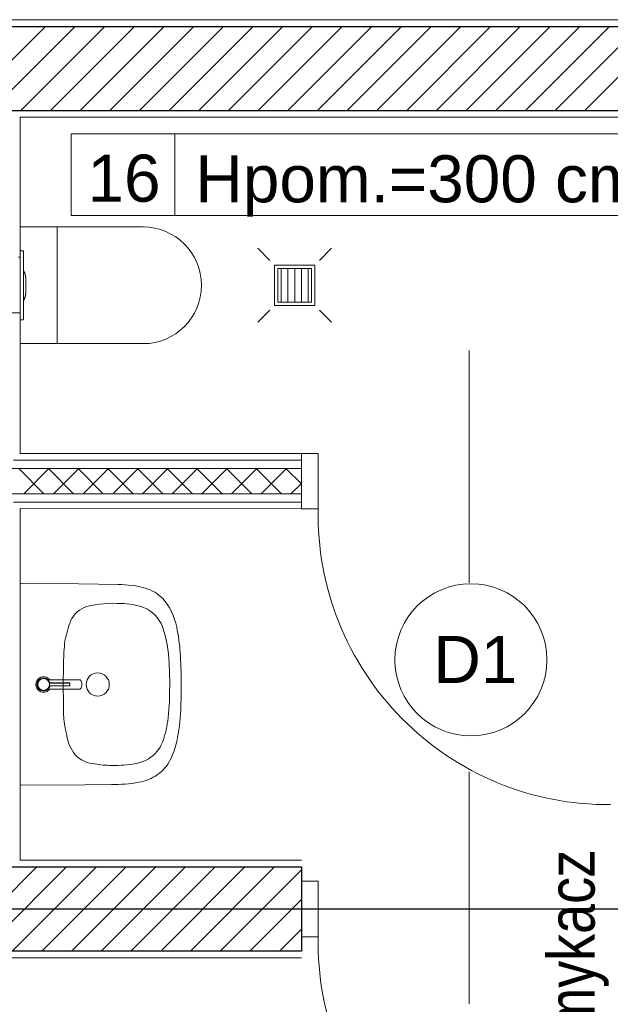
# Model space of a CAD drawing. Header units: metres. Extents: x -10951 to 10441, y -17253 to 1447.
# Tile 38 of 54: x -8548 to -8372, y -14333 to -14040. Entities that reach past the tile are written whole.
import ezdxf
from ezdxf.enums import TextEntityAlignment as Align

# ---------------------------------------------------------------- set-up
doc = ezdxf.new("R2010")
doc.units = ezdxf.units.M
doc.header["$MEASUREMENT"] = 0
doc.linetypes.add('ACAD_ISO02W100', pattern=[15, 12, -3])
doc.linetypes.add('DASHDOT', pattern=[25.4, 12.7, -6.35, 0, -6.35])
doc.layers.get('0').update_dxf_attribs({"color": 8})
for name, color, linetype, lineweight in [('#elektryczne', 8, 'Continuous', 20), ('A_DRZWI', 8, 'Continuous', 5), ('A_HACZE', 8, 'Continuous', 5), ('A_OSIE', 8, 'Continuous', 13), ('A_OZACZENIE DRZWI', 8, 'Continuous', 13), ('A_OZNACZENIA OKIEN', 8, 'Continuous', 13), ('A_PROJEKTOWANE ŚCIANY MUROWANE NOŚNE', 8, 'Continuous', 30), ('A_SCIANY DZIALOWE GK', 8, 'Continuous', 5), ('A_TABELKI POM.', 8, 'Continuous', 20), ('A_TYNK', 8, 'Continuous', 5), ('A_WYMIARY WEWNETRZNE', 8, 'Continuous', 18), ('A_WYPOSAZENIE', 8, 'Continuous', 5), ('A_WYPOSAŻENIE SANITARNE', 8, 'Continuous', 5), ('EB_UZIEMIENIE', 1, 'ACAD_ISO02W100', 30)]:
    doc.layers.add(name, color=color, linetype=linetype, lineweight=lineweight)
doc.layers.add('A_PPOŻ', color=8, linetype='Continuous')
doc.styles.add('ARIAL', font='arial.ttf')
doc.styles.add('GENERATED_STYLE_2', font='ARIALN.TTF')
doc.styles.add('m1_romans', font='romans.shx', dxfattribs={"width": 0.8})

# ---------------------------------------------------------------- blocks, each defined once
blk = doc.blocks.new('podkład')
at = {"color": 8, "linetype": 'Continuous'}
for p, q in [((12101.26, -1309.37), (12101.57, -1308.91)), ((12101.57, -1308.91), (12101.98, -1308.55)), ((12101.71, -1309.26), (12102.01, -1308.96)), ((12101.72, -1309.27), (12102.02, -1308.98)), ((12101.98, -1308.55), (12102.47, -1308.29)), ((12102.01, -1308.96), (12102.36, -1308.74)), ((12102.02, -1308.98), (12102.37, -1308.76)), ((12102.36, -1308.74), (12102.76, -1308.6)), ((12102.37, -1308.76), (12102.76, -1308.63)), ((12102.47, -1308.29), (12103.01, -1308.16)), ((12102.76, -1308.6), (12103.18, -1308.55)), ((12102.76, -1308.63), (12103.18, -1308.58)), ((12103.01, -1308.16), (12103.56, -1308.16)), ((12103.06, -1308.55), (12103.52, -1308.55)), ((12103.18, -1308.55), (12103.57, -1308.6)), ((12103.18, -1308.58), (12103.56, -1308.62)), ((12103.52, -1308.55), (12103.96, -1308.66)), ((12103.56, -1308.16), (12104.1, -1308.29)), ((12103.56, -1308.62), (12103.97, -1308.76)), ((12103.57, -1308.6), (12103.98, -1308.74)), ((12103.96, -1308.66), (12104.37, -1308.87)), ((12103.97, -1308.76), (12104.34, -1309.02)), ((12103.98, -1308.74), (12104.35, -1308.99)), ((12103.98, -1308.74), (12104.35, -1308.98)), ((12103.98, -1308.74), (12104.35, -1308.99)), ((12103.98, -1308.74), (12104.35, -1309)), ((12103.98, -1308.74), (12104.35, -1309.01)), ((12103.98, -1308.74), (12104.35, -1308.98)), ((12104.1, -1308.29), (12104.59, -1308.55)), ((12104.34, -1309.02), (12104.64, -1309.31)), ((12104.35, -1308.99), (12104.66, -1309.28)), ((12104.35, -1309.01), (12104.66, -1309.29)), ((12104.37, -1308.87), (12104.71, -1309.17)), ((12104.37, -1308.87), (12104.47, -1308.95)), ((12104.37, -1308.87), (12104.54, -1309)), ((12104.47, -1308.95), (12104.55, -1308.99)), ((12104.55, -1308.99), (12104.62, -1309.02)), ((12104.59, -1308.55), (12105, -1308.91)), ((12104.62, -1309.02), (12104.71, -1309.03)), ((12104.71, -1309.03), (12104.83, -1309.03)), ((12104.83, -1309.03), (12113.89, -1309.03)), ((12105, -1308.91), (12105.09, -1309.03)), ((12113.89, -1309.03), (12113.99, -1309.03)), ((12113.99, -1309.03), (12114.17, -1309.08)), ((12100.99, -1310.43), (12101.06, -1309.88)), ((12101.06, -1310.98), (12100.99, -1310.43)), ((12101.06, -1309.88), (12101.26, -1309.37)), ((12101.26, -1311.5), (12101.06, -1310.98)), ((12101.57, -1311.95), (12101.26, -1311.5)), ((12101.29, -1310.43), (12101.34, -1310.01)), ((12101.34, -1310.84), (12101.29, -1310.43)), ((12101.32, -1310.43), (12101.36, -1310.01)), ((12101.36, -1310.84), (12101.32, -1310.43)), ((12101.34, -1310.01), (12101.48, -1309.61)), ((12101.48, -1311.24), (12101.34, -1310.84)), ((12101.36, -1310.01), (12101.5, -1309.62)), ((12101.5, -1311.23), (12101.36, -1310.84)), ((12101.48, -1309.61), (12101.71, -1309.26)), ((12101.71, -1311.59), (12101.48, -1311.24)), ((12101.5, -1309.62), (12101.72, -1309.27)), ((12101.72, -1311.58), (12101.5, -1311.23)), ((12101.98, -1312.32), (12101.57, -1311.95)), ((12102.01, -1311.89), (12101.71, -1311.59)), ((12102.02, -1311.87), (12101.72, -1311.58)), ((12102.36, -1312.11), (12102.01, -1311.89)), ((12102.37, -1312.09), (12102.02, -1311.87)), ((12104.37, -1312), (12103.96, -1312.21)), ((12104.34, -1311.83), (12103.97, -1312.09)), ((12104.35, -1311.84), (12103.98, -1312.11)), ((12104.35, -1311.85), (12103.98, -1312.11)), ((12104.35, -1311.86), (12103.98, -1312.11)), ((12104.35, -1311.87), (12103.98, -1312.11)), ((12104.35, -1311.88), (12103.98, -1312.11)), ((12104.64, -1311.54), (12104.34, -1311.83)), ((12104.66, -1311.56), (12104.35, -1311.84)), ((12104.66, -1311.57), (12104.35, -1311.87)), ((12104.71, -1311.69), (12104.37, -1312)), ((12104.54, -1311.86), (12104.37, -1312)), ((12104.47, -1311.91), (12104.37, -1312)), ((12104.55, -1311.87), (12104.47, -1311.91)), ((12104.62, -1311.84), (12104.55, -1311.87)), ((12105, -1311.95), (12104.59, -1312.32)), ((12104.71, -1311.83), (12104.62, -1311.84)), ((12104.64, -1309.31), (12104.86, -1309.69)), ((12104.86, -1311.16), (12104.64, -1311.54)), ((12104.66, -1309.28), (12104.88, -1309.68)), ((12104.66, -1309.29), (12104.88, -1309.68)), ((12104.66, -1309.29), (12104.88, -1309.68)), ((12104.88, -1311.17), (12104.66, -1311.56)), ((12104.88, -1311.17), (12104.66, -1311.57)), ((12104.88, -1311.17), (12104.66, -1311.56)), ((12104.97, -1309.55), (12104.71, -1309.17)), ((12104.71, -1311.69), (12104.97, -1311.31)), ((12104.83, -1311.83), (12104.71, -1311.83)), ((12113.89, -1311.83), (12104.83, -1311.83)), ((12104.86, -1309.69), (12104.91, -1309.81)), ((12104.91, -1311.05), (12104.86, -1311.16)), ((12104.93, -1309.79), (12104.88, -1309.68)), ((12104.88, -1309.68), (12104.94, -1309.78)), ((12104.88, -1309.68), (12104.93, -1309.79)), ((12104.88, -1309.68), (12104.93, -1309.79)), ((12104.88, -1311.17), (12104.93, -1311.06)), ((12104.93, -1311.06), (12104.88, -1311.17)), ((12104.93, -1311.06), (12104.88, -1311.17)), ((12104.94, -1311.07), (12104.88, -1311.17)), ((12104.91, -1309.81), (12104.98, -1309.91)), ((12104.98, -1310.94), (12104.91, -1311.05)), ((12104.93, -1309.79), (12104.99, -1309.9)), ((12104.99, -1310.96), (12104.93, -1311.06)), ((12104.94, -1309.5), (12104.95, -1309.51)), ((12104.94, -1309.78), (12104.99, -1309.89)), ((12104.99, -1310.97), (12104.94, -1311.07)), ((12104.95, -1311.36), (12104.94, -1311.36)), ((12104.95, -1309.51), (12104.97, -1309.55)), ((12104.97, -1311.32), (12104.95, -1311.36)), ((12104.97, -1309.55), (12105.1, -1309.87)), ((12104.97, -1309.55), (12105.09, -1309.83)), ((12105.1, -1311), (12104.97, -1311.31)), ((12105.09, -1311.04), (12104.97, -1311.32)), ((12104.98, -1309.91), (12105.07, -1309.99)), ((12105.07, -1310.87), (12104.98, -1310.94)), ((12104.99, -1309.89), (12105.08, -1309.96)), ((12104.99, -1309.9), (12105.08, -1309.96)), ((12105.08, -1310.89), (12104.99, -1310.97)), ((12105.08, -1310.89), (12104.99, -1310.96)), ((12105.09, -1311.83), (12105, -1311.95)), ((12105.07, -1309.99), (12105.19, -1310)), ((12105.19, -1310.85), (12105.07, -1310.87)), ((12105.08, -1309.96), (12105.19, -1309.98)), ((12105.08, -1309.96), (12105.19, -1309.98)), ((12105.19, -1310.87), (12105.08, -1310.89)), ((12105.08, -1310.89), (12105.19, -1310.87)), ((12105.09, -1309.83), (12105.1, -1309.86)), ((12105.1, -1311), (12105.09, -1311.04)), ((12105.19, -1309.98), (12105.31, -1309.98)), ((12105.19, -1309.98), (12105.31, -1309.98)), ((12105.31, -1310), (12105.19, -1310)), ((12105.19, -1310.85), (12105.31, -1310.85)), ((12105.31, -1310.88), (12105.19, -1310.87)), ((12105.31, -1310.87), (12105.19, -1310.87)), ((12105.31, -1309.98), (12105.85, -1309.98)), ((12105.31, -1309.98), (12105.85, -1309.98)), ((12105.31, -1310), (12105.85, -1310)), ((12105.85, -1310.85), (12105.31, -1310.85)), ((12105.85, -1310.87), (12105.31, -1310.88)), ((12105.85, -1310.87), (12105.31, -1310.87)), ((12105.85, -1309.98), (12111, -1309.98)), ((12105.85, -1309.98), (12111, -1309.98)), ((12111, -1310), (12105.85, -1310)), ((12105.85, -1310.85), (12111, -1310.85)), ((12111, -1310.87), (12105.85, -1310.87)), ((12111, -1310.87), (12105.85, -1310.87)), ((12111, -1309.98), (12111.03, -1309.98)), ((12111, -1310), (12111.02, -1310)), ((12111.02, -1310.85), (12111, -1310.85)), ((12111.03, -1310.87), (12111, -1310.87)), ((12111.02, -1310), (12111.03, -1310.01)), ((12111.03, -1310.84), (12111.02, -1310.85)), ((12111.03, -1309.98), (12111.05, -1309.99)), ((12111.03, -1310.01), (12111.05, -1310.02)), ((12111.05, -1310.83), (12111.03, -1310.84)), ((12111.05, -1310.86), (12111.03, -1310.87)), ((12111.05, -1309.99), (12111.07, -1310.02)), ((12111.05, -1310.03), (12111.05, -1310.02)), ((12111.05, -1310.03), (12111.05, -1310.15)), ((12111.05, -1310.15), (12111.05, -1310.29)), ((12111.05, -1310.29), (12111.05, -1310.43)), ((12111.05, -1310.43), (12111.05, -1310.56)), ((12111.05, -1310.56), (12111.05, -1310.7)), ((12111.05, -1310.7), (12111.05, -1310.82)), ((12111.05, -1310.83), (12111.05, -1310.82)), ((12111.07, -1310.84), (12111.05, -1310.86)), ((12111.07, -1310.02), (12111.07, -1310.15)), ((12111.07, -1310.02), (12111.07, -1310.02)), ((12111.07, -1310.15), (12111.07, -1310.29)), ((12111.07, -1310.29), (12111.07, -1310.43)), ((12111.07, -1310.43), (12111.07, -1310.56)), ((12111.07, -1310.56), (12111.07, -1310.7)), ((12111.07, -1310.7), (12111.07, -1310.83)), ((12111.07, -1310.83), (12111.07, -1310.84)), ((12113.99, -1311.83), (12113.89, -1311.83)), ((12114.17, -1311.78), (12113.99, -1311.83)), ((12114.17, -1309.08), (12114.34, -1309.22)), ((12114.34, -1311.64), (12114.17, -1311.78)), ((12114.34, -1309.22), (12114.49, -1309.44)), ((12114.49, -1311.42), (12114.34, -1311.64)), ((12114.49, -1309.44), (12114.6, -1309.73)), ((12114.6, -1311.13), (12114.49, -1311.42)), ((12114.6, -1309.73), (12114.67, -1310.07)), ((12114.67, -1310.79), (12114.6, -1311.13)), ((12114.67, -1310.07), (12114.69, -1310.43)), ((12114.69, -1310.43), (12114.67, -1310.79)), ((12102.47, -1312.58), (12101.98, -1312.32)), ((12102.76, -1312.25), (12102.36, -1312.11)), ((12102.76, -1312.23), (12102.37, -1312.09)), ((12103.01, -1312.71), (12102.47, -1312.58)), ((12103.06, -1312.32), (12102.61, -1312.21)), ((12103.18, -1312.28), (12102.76, -1312.23)), ((12103.18, -1312.3), (12102.76, -1312.25)), ((12103.56, -1312.71), (12103.01, -1312.71)), ((12103.52, -1312.32), (12103.06, -1312.32)), ((12103.56, -1312.23), (12103.18, -1312.28)), ((12103.57, -1312.25), (12103.18, -1312.3)), ((12103.96, -1312.21), (12103.52, -1312.32)), ((12103.97, -1312.09), (12103.56, -1312.23)), ((12104.1, -1312.58), (12103.56, -1312.71)), ((12103.98, -1312.11), (12103.57, -1312.25)), ((12104.59, -1312.32), (12104.1, -1312.58))]:
    blk.add_line(p, q, dxfattribs=at)
at = {"layer": 'A_DRZWI', "color": 8, "ltscale": 2}
for points in [[(12180.03, -1241.7), (12185.03, -1241.7), (12185.03, -1258.2), (12180.03, -1258.2)], [(12180.03, -1368.95), (12185.03, -1368.95), (12185.03, -1385.45), (12180.03, -1385.45)]]:
    blk.add_lwpolyline(points, close=True, dxfattribs=at)
for centre in [(12271.33, -1259.85), (12271.33, -1387.11)]:
    blk.add_arc(centre, 86.32, 178.9011, 270.4638, dxfattribs=at)
at = {"layer": 'A_HACZE', "color": 8, "linetype": 'Continuous'}
for p, q in [((12103.81, -1114.7), (12078.81, -1139.7)), ((12112.64, -1114.7), (12087.64, -1139.7)), ((12121.48, -1114.7), (12096.48, -1139.7)), ((12130.32, -1114.7), (12105.32, -1139.7)), ((12139.16, -1114.7), (12114.16, -1139.7)), ((12148, -1114.7), (12123, -1139.7)), ((12156.84, -1114.7), (12131.84, -1139.7)), ((12165.68, -1114.7), (12140.68, -1139.7)), ((12174.52, -1114.7), (12149.52, -1139.7)), ((12183.35, -1114.7), (12158.35, -1139.7)), ((12192.19, -1114.7), (12167.19, -1139.7)), ((12201.03, -1114.7), (12176.03, -1139.7)), ((12209.87, -1114.7), (12184.87, -1139.7)), ((12218.71, -1114.7), (12193.71, -1139.7)), ((12227.55, -1114.7), (12202.55, -1139.7)), ((12236.39, -1114.7), (12211.39, -1139.7)), ((12245.23, -1114.7), (12220.23, -1139.7)), ((12254.07, -1114.7), (12229.07, -1139.7)), ((12262.9, -1114.7), (12237.9, -1139.7)), ((12271.74, -1114.7), (12246.74, -1139.7)), ((12280.58, -1114.7), (12255.58, -1139.7)), ((12289.42, -1114.7), (12264.42, -1139.7)), ((12103.4, -1253.7), (12095.9, -1246.2)), ((12104.89, -1246.2), (12097.39, -1253.7)), ((12112.23, -1253.7), (12104.73, -1246.2)), ((12113.73, -1246.2), (12106.23, -1253.7)), ((12121.07, -1253.7), (12113.57, -1246.2)), ((12122.57, -1246.2), (12115.07, -1253.7)), ((12129.91, -1253.7), (12122.41, -1246.2)), ((12131.4, -1246.2), (12123.9, -1253.7)), ((12138.75, -1253.7), (12131.25, -1246.2)), ((12140.24, -1246.2), (12132.74, -1253.7)), ((12147.59, -1253.7), (12140.09, -1246.2)), ((12149.08, -1246.2), (12141.58, -1253.7)), ((12156.43, -1253.7), (12148.93, -1246.2)), ((12157.92, -1246.2), (12150.42, -1253.7)), ((12165.27, -1253.7), (12157.77, -1246.2)), ((12166.76, -1246.2), (12159.26, -1253.7)), ((12174.11, -1253.7), (12166.61, -1246.2)), ((12175.6, -1246.2), (12168.1, -1253.7)), ((12180.03, -1250.78), (12175.45, -1246.2)), ((12180.03, -1250.61), (12176.94, -1253.7)), ((12101.32, -1364.67), (12076.26, -1389.73)), ((12110.15, -1364.68), (12085.1, -1389.73)), ((12118.99, -1364.68), (12093.94, -1389.73)), ((12127.83, -1364.68), (12102.78, -1389.72)), ((12136.66, -1364.68), (12111.63, -1389.72)), ((12145.5, -1364.69), (12120.47, -1389.72)), ((12154.33, -1364.69), (12129.31, -1389.72)), ((12163.17, -1364.69), (12138.15, -1389.71)), ((12172.01, -1364.7), (12146.99, -1389.71)), ((12180.03, -1365.51), (12155.83, -1389.71)), ((12180.03, -1374.35), (12164.68, -1389.7)), ((12180.03, -1383.19), (12173.52, -1389.7))]:
    blk.add_line(p, q, dxfattribs=at)
at = {"layer": 'A_OSIE', "color": 8, "linetype": 'DASHDOT', "ltscale": 5}
blk.add_line((14256.99, -1377.2), (10108.73, -1377.2), dxfattribs=at)
at = {"layer": 'A_OZACZENIE DRZWI', "color": 8}
for p, q in [((12230.03, -1280.15), (12230.03, -1211.13)), ((12230.03, -1405.41), (12230.03, -1336.38))]:
    blk.add_line(p, q, dxfattribs=at)
at = {"layer": 'A_PROJEKTOWANE ŚCIANY MUROWANE NOŚNE', "color": 8}
for p, q in [((12073.8, -1114.7), (12561.3, -1114.7)), ((12073.8, -1139.7), (12323.54, -1139.7)), ((12073.8, -1364.66), (12180.03, -1364.7)), ((12180.03, -1364.7), (12180.03, -1389.7)), ((12180.03, -1389.7), (11922.29, -1389.79))]:
    blk.add_line(p, q, dxfattribs=at)
at = {"layer": 'A_SCIANY DZIALOWE GK', "color": 8}
for p, q in [((12094.29, -1243.7), (12180.03, -1243.7)), ((12091.79, -1246.2), (12180.03, -1246.2)), ((12091.79, -1253.7), (12180.03, -1253.7)), ((12094.29, -1256.2), (12180.03, -1256.2))]:
    blk.add_line(p, q, dxfattribs=at)
at = {"layer": 'A_TYNK', "color": 8}
for p, q in [((12559.3, -1112.7), (12075.8, -1112.7)), ((12096.3, -1241.7), (12096.3, -1141.7)), ((12096.3, -1141.7), (12309.54, -1141.7)), ((12180.03, -1241.7), (12096.3, -1241.7)), ((12096.3, -1362.7), (12096.3, -1258.1)), ((12096.3, -1258.1), (12185.01, -1258.22)), ((12180.03, -1362.7), (12096.3, -1362.7)), ((11922.29, -1391.7), (12180.03, -1391.7))]:
    blk.add_line(p, q, dxfattribs=at)
at = {"layer": 'A_WYMIARY WEWNETRZNE', "color": 8, "linetype": 'Continuous'}
for p, q in [((12111.49, -1170.91), (12111.49, -1146.68)), ((12111.49, -1146.68), (12308.47, -1146.68)), ((12142.37, -1146.68), (12142.37, -1170.91)), ((12308.47, -1170.91), (12111.49, -1170.91))]:
    blk.add_line(p, q, dxfattribs=at)
blk.add_circle((12230.52, -1303.08), 22.63, dxfattribs=at)
at = {"layer": 'A_WYPOSAZENIE', "color": 8}
blk.add_line((12107.29, -1209.05), (12107.29, -1174.35), dxfattribs=at)
blk.add_lwpolyline([(12132.94, -1209.05), (12096.29, -1209.05), (12096.29, -1174.35), (12132.94, -1174.35)], dxfattribs=at)
blk.add_arc((12132.94, -1191.7), 17.35, 270, 90, dxfattribs=at)
at = {"layer": 'A_WYPOSAŻENIE SANITARNE', "color": 8, "lineweight": 9}
for p, q in [((12096.29, -1181.41), (12097.09, -1181.41)), ((12096.29, -1181.45), (12096.29, -1181.41)), ((12096.29, -1181.45), (12096.29, -1182.25)), ((12096.29, -1201.15), (12096.29, -1182.25)), ((12097.29, -1181.65), (12097.29, -1181.61)), ((12097.29, -1182.25), (12097.29, -1181.65)), ((12097.29, -1201.15), (12097.29, -1182.25)), ((12095.85, -1183.36), (12096.29, -1183.36)), ((12097.99, -1189.56), (12097.99, -1189.49)), ((12097.99, -1189.59), (12097.99, -1189.56)), ((12097.99, -1193.87), (12097.99, -1189.59)), ((12097.99, -1193.9), (12097.99, -1193.87)), ((12097.99, -1193.97), (12097.99, -1193.9)), ((12093.19, -1199.84), (12096.29, -1199.84)), ((12093.19, -1199.89), (12096.29, -1199.89)), ((12096.29, -1201.15), (12096.29, -1201.95)), ((12096.29, -1201.95), (12097.09, -1201.95)), ((12097.29, -1201.75), (12097.29, -1201.15))]:
    blk.add_line(p, q, dxfattribs=at)
at = {"layer": 'A_WYPOSAŻENIE SANITARNE', "color": 8}
for p, q in [((12174.05, -1196.7), (12174.05, -1186.7)), ((12176.05, -1196.7), (12176.05, -1186.7)), ((12178.05, -1196.7), (12178.05, -1186.7)), ((12180.05, -1196.7), (12180.05, -1186.7)), ((12182.05, -1196.7), (12182.05, -1186.7))]:
    blk.add_line(p, q, dxfattribs=at)
at = {"layer": 'A_WYPOSAŻENIE SANITARNE', "color": 8, "lineweight": 5}
for points in [[(12167.05, -1180.7), (12170.63, -1184.28)], [(12189.05, -1180.7), (12185.46, -1184.28)], [(12184.05, -1197.7), (12172.05, -1197.7), (12172.05, -1185.7), (12184.05, -1185.7), (12184.05, -1197.7)], [(12167.05, -1202.7), (12170.63, -1199.11)], [(12189.05, -1202.7), (12185.46, -1199.11)]]:
    blk.add_lwpolyline(points, dxfattribs=at)
blk.add_lwpolyline([(12183.05, -1196.7), (12173.05, -1196.7), (12173.05, -1186.7), (12183.05, -1186.7)], close=True, dxfattribs=at)
at = {"layer": 'A_WYPOSAŻENIE SANITARNE', "color": 8, "lineweight": 9, "flags": 128}
blk.add_lwpolyline([(12097.99, -1193.9), (12097.99, -1193.92), (12097.98, -1193.95)], dxfattribs=at)
at = {"layer": 'A_WYPOSAŻENIE SANITARNE', "color": 8}
blk.add_lwpolyline([(12096.59, -1280.41), (12113.67, -1280.48), (12125.53, -1280.65, -0.063572), (12133.62, -1281.8, -0.125895), (12138.76, -1284.83, -0.132807), (12142.91, -1293.4, -0.036112), (12143.97, -1300.92, -0.02908), (12144.1, -1317.99, -0.042415), (12142.91, -1327.4, -0.0602), (12141.02, -1332.81, -0.124625), (12137.25, -1337.25, -0.106366), (12131.65, -1339.52, -0.048009), (12123.47, -1340.19), (12115.56, -1340.3), (12096.59, -1340.39, -0.393668), (12096.29, -1340.11), (12096.29, -1280.69, -0.4379)], format="xyb", close=True, dxfattribs=at)
for centre, radius in [((12103.29, -1310.43), 1.75), ((12119.4, -1310.43), 3.45)]:
    blk.add_circle(centre, radius, dxfattribs=at)
at = {"layer": 'A_WYPOSAŻENIE SANITARNE', "color": 8, "lineweight": 9}
for centre, radius, start, end in [((12097.09, -1181.61), 0.2, 0.0001, 90.0002), ((12093.99, -1189.49), 4, 0, 34.4115), ((12094.57, -1189.53), 3.41, 359.4775, 37.3533), ((12094.6, -1189.55), 3.39, 359.443, 37.4873), ((12094.58, -1193.91), 3.41, 322.6053, 0.5429), ((12093.99, -1193.97), 4, 325.5885, 356.4717), ((12094.95, -1194.15), 2.99, 321.5531, 348.2894), ((12093.99, -1193.97), 4, 359.3495, 0), ((12097.09, -1201.75), 0.2, 269.9994, 0.0002)]:
    blk.add_arc(centre, radius, start, end, dxfattribs=at)
at = {"layer": 'A_WYPOSAŻENIE SANITARNE', "color": 8}
for centre, radius, start, end in [((12118.35, -1294.57), 7.64, 106.6194, 156.4561), ((12124.16, -1319.48), 33.2, 86.1972, 103.9308), ((12126.1, -1307.41), 21.06, 70.7064, 89.284), ((12129.44, -1296.71), 9.87, 20.8177, 68.4915), ((12154.15, -1307.12), 45.56, 159.9694, 167.7527), ((12104.51, -1305.14), 36.18, 1.6822, 19.2555), ((12182.38, -1305.25), 73.16, 173.8902, 178.9784), ((12437.02, -1311.26), 327.88, 178.7209, 179.8495), ((12021.46, -1310.14), 119.37, 359.1152, 2.911), ((12437.02, -1309.54), 327.88, 180.1498, 181.2784), ((12068.38, -1312.22), 72.44, 352.6787, 0.1872), ((12142.32, -1317.62), 33.11, 178.6843, 195.0976), ((12115.25, -1318.39), 25.16, 338.5334, 353.0058), ((12120.64, -1324.58), 10.42, 189.1945, 224.7439), ((12129.36, -1324.04), 9.96, 301.5381, 339.0947), ((12119.07, -1325.1), 8.96, 229.4644, 262.0277), ((12123.95, -1298.5), 36, 260.1978, 268.3825), ((12124.27, -1293.93), 40.58, 268.1199, 277.7912), ((12128.2, -1321.42), 12.81, 277.0361, 299.8261)]:
    blk.add_arc(centre, radius, start, end, dxfattribs=at)
at = {"layer": 'A_OZACZENIE DRZWI', "color": 8, "ltscale": 0.1, "style": 'm1_romans', "width": 0.8}
for rotation, p in [(98.4861, (12735.07, -773.13)), (360, (12573.8, -1012.7)), (90, (11565.29, -1150.14)), (90, (11872.29, -1150.14)), (90, (12230.03, -1245.64)), (90, (12385.87, -1249.44)), (90, (11565.29, -1370.89)), (90, (11872.29, -1370.89)), (90, (12230.03, -1370.89)), (90, (12389.3, -1370.89)), (90, (11748.79, -1556.15)), (90, (11986.6, -1556.15)), (90, (12389.3, -1556.15)), (360, (12235.05, -1664.2)), (360, (12235.05, -1880.2)), (90, (11745.78, -2001.94))]:
    blk.add_attdef('SZEROKOSC', text='', height=10, rotation=rotation, dxfattribs=at).set_placement(p, align=Align.BOTTOM_CENTER)
for rotation, p in [(98.4861, (12738.56, -773.47)), (360, (12572.95, -1016.09)), (90, (11568.68, -1150.99)), (90, (11875.68, -1150.99)), (90, (12233.42, -1246.49)), (90, (12389.27, -1250.29)), (90, (11568.68, -1371.74)), (90, (11875.68, -1371.74)), (90, (12233.42, -1371.74)), (90, (12392.69, -1371.74)), (90, (11752.19, -1557)), (90, (11990, -1557)), (90, (12392.69, -1557)), (360, (12234.2, -1667.59)), (360, (12234.2, -1883.59)), (90, (11749.18, -2002.79))]:
    blk.add_attdef('WYSOKOSC', text='', height=10, rotation=rotation, dxfattribs=at).set_placement(p, align=Align.TOP_CENTER)
at = {"layer": 'A_OZNACZENIA OKIEN', "color": 8, "linetype": 'Continuous', "lineweight": 18, "style": 'ARIAL'}
for s, p in [('Hpom.=300 cm', (12148.49, -1167.02)), ('D1', (12219.35, -1309.98))]:
    blk.add_text(s, height=14, dxfattribs=at).set_placement(p)
at = {"layer": 'A_OZNACZENIA OKIEN', "color": 8, "ltscale": 0.1, "style": 'm1_romans', "width": 0.8}
for rotation, p in [(278.8676, (13403.28, -587.56)), (278.8676, (13013.44, -645.27)), (278.8676, (12475.3, -724.92)), (278.8676, (12253.72, -757.72)), (0, (14011.09, -903.42)), (278.8676, (11051.11, -935.72)), (278.8676, (10670.26, -992.09)), (0, (14011.09, -1578.09)), (90, (10823, -2081.55)), (90, (11208, -2081.55)), (90, (11974, -2081.55)), (90, (13179.19, -2081.55)), (90, (13543.19, -2081.55))]:
    blk.add_attdef('WYSOKOSC', text='', height=10, rotation=rotation, dxfattribs=at).set_placement(p, align=Align.TOP_CENTER)
for rotation, p in [(278.8676, (13373.71, -593.04)), (278.8676, (12983.87, -650.74)), (278.8676, (12445.73, -730.4)), (278.8676, (12224.15, -763.19)), (0, (14017.48, -900.03)), (278.8676, (11021.54, -941.2)), (278.8676, (10640.69, -997.57)), (0, (14017.48, -1574.7)), (90, (10819.6, -2080.7)), (90, (11204.6, -2080.7)), (90, (11970.6, -2080.7)), (90, (13175.8, -2080.7)), (90, (13539.8, -2080.7))]:
    blk.add_attdef('SZEROKOSC', text='', height=10, rotation=rotation, dxfattribs=at).set_placement(p, align=Align.BOTTOM_CENTER)
at = {"layer": 'A_PPOŻ', "color": 8, "linetype": 'Continuous', "lineweight": 18, "style": 'GENERATED_STYLE_2'}
blk.add_text('Samozamykacz', height=14, rotation=90, dxfattribs=at).set_placement((12267.36, -1472.83))
at = {"layer": 'A_TABELKI POM.', "color": 8, "linetype": 'Continuous', "lineweight": 18, "style": 'ARIAL'}
blk.add_text('16', height=14, dxfattribs=at).set_placement((12116.36, -1166.84))

msp = doc.modelspace()

# ---------------------------------------------------------------- linework, layer by layer
at = {"layer": 'EB_UZIEMIENIE', "linetype": 'Continuous', "lineweight": 30}
msp.add_line((-8583.02, -14304.79), (-7745.52, -14304.79), dxfattribs=at)

# ---------------------------------------------------------------- block references
at = {"layer": '#elektryczne', "color": 8, "linetype": 'Continuous', "lineweight": 18}
msp.add_blockref('podkład', (-20644.32, -12927.59), dxfattribs=at)

doc.saveas('drawing.dxf')
